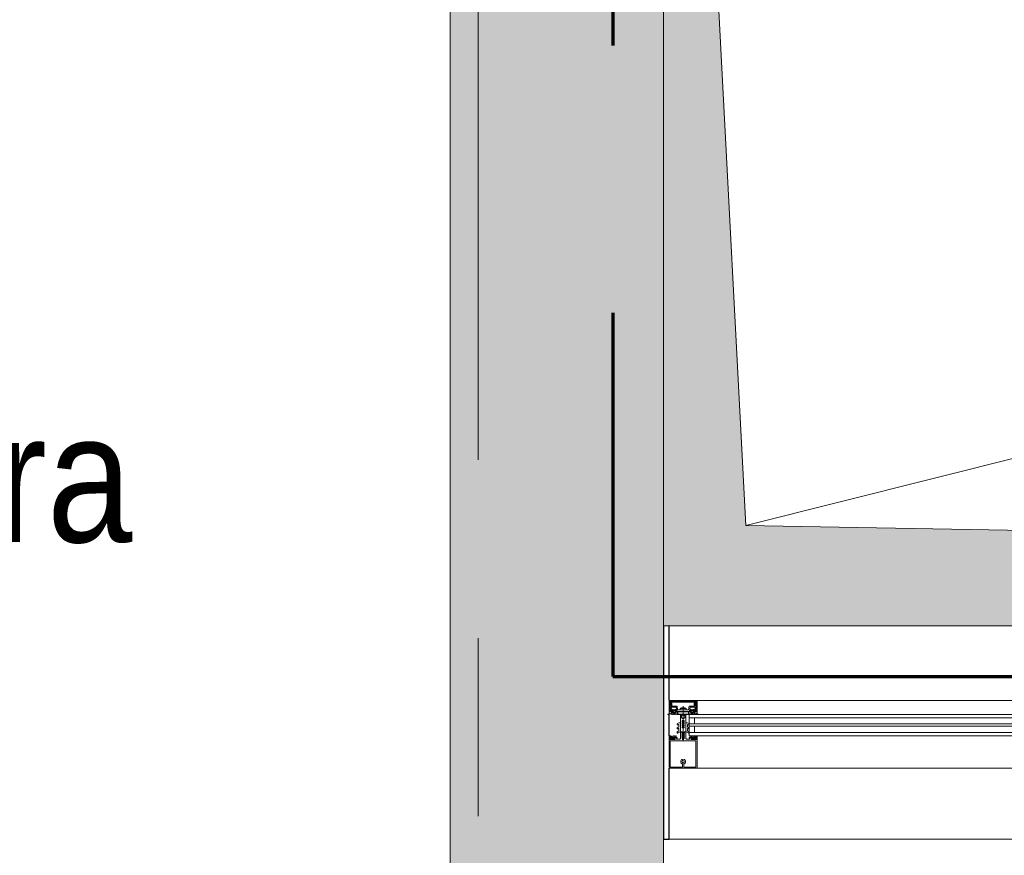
# Model space of a CAD drawing. Header units: centimetres. Extents: x -1737 to 22393, y -8842 to 3838.
# Tile 153 of 167: x 493 to 668, y 3175 to 3324. Entities that reach past the tile are written whole.
import ezdxf

# ---------------------------------------------------------------- set-up
doc = ezdxf.new("R2010")
doc.units = ezdxf.units.CM
doc.linetypes.add('Długa kreska', pattern=[142.875, 95.25, -47.625])
doc.linetypes.add('Oś', pattern=[222.25, 127, -31.75, 31.75, -31.75])
for name, color, linetype, lineweight in [('A-AREA-IDEN', 2, 'Continuous', 13), ('A-DETL', 90, 'Continuous', 9), ('A-DETL-GENF', 92, 'Continuous', 9), ('A-DETL-THIN', 151, 'Continuous', 9), ('A-GLAZ-CURT', 52, 'Continuous', 13), ('A-GLAZ-CWMG', 51, 'Continuous', 13), ('A-WALL', 113, 'Continuous', 13), ('A-WALL-PATT', 111, 'Continuous', 13), ('S-GRID', 1, 'Continuous', 13)]:
    doc.layers.add(name, color=color, linetype=linetype, lineweight=lineweight)
doc.styles.add('Arial_7', font='arial.ttf', dxfattribs={"width": 0.85, "height": 23})

# ---------------------------------------------------------------- blocks, each defined once
blk = doc.blocks.new('Rectangular Mullion - SI_CovCap-20mm_Tran-55mm-V7-3_piętro I __3_90 m_ - stan projektowany')
at = {"layer": 'A-DETL-GENF'}
for p, q in [((-2.5, 9.45), (-2.5, 7.8)), ((-2.5, 9.39), (-2.5, 4.79)), ((2.37, 9.6), (-2.35, 9.6)), ((-2.29, 9.39), (-2.29, 4.79)), ((-0.1, 8.88), (-0.1, 9.34)), ((0.1, 9.34), (0.1, 8.88)), ((2.29, 9.39), (2.29, 4.79)), ((2.5, 7.8), (2.5, 9.45)), ((2.5, 9.39), (2.5, 4.79)), ((-0.12, 8.61), (-0.12, 8.55)), ((-0.12, 8.25), (-0.12, 8.13)), ((0.12, 8.55), (0.12, 8.61)), ((0.12, 8.13), (0.12, 8.25)), ((-2.35, 3.92), (-2.48, 3.92)), ((-2.37, 3.8), (-2.47, 3.8)), ((-2.09, 4.03), (-2.31, 3.93)), ((-2.26, 4.33), (-2.14, 4.43)), ((-2.22, 4.26), (-2.26, 4.28)), ((-1.9, 3.92), (-2.05, 3.86)), ((-2.04, 4.28), (-1.72, 4.28)), ((-2.02, 4.42), (-2.01, 4.41)), ((-1.98, 4.39), (-1.78, 4.39)), ((-1.72, 4.08), (-1.94, 4.08)), ((-1.8, 3.81), (-1.84, 3.9)), ((-1.74, 4.41), (-1.74, 4.42)), ((-1.7, 3.9), (-1.74, 3.81)), ((-1.67, 4.24), (-1.67, 4.13)), ((-1.62, 4.43), (-1.5, 4.33)), ((-1.58, 3.81), (-1.62, 3.9)), ((-1.5, 4.28), (-1.54, 4.26)), ((-1.48, 3.9), (-1.52, 3.82)), ((-1.35, 3.81), (-1.4, 3.9)), ((-0.5, 4.28), (-0.5, 3.15)), ((-0.21, 3.93), (-0.19, 3.94)), ((-0.19, 3.89), (-0.21, 3.91)), ((-0.18, 3.96), (-0.18, 4.1)), ((-0.08, 4.27), (-0.05, 4.28)), ((0, -1.48), (0, 4.68)), ((0.07, 4.27), (0.05, 4.28)), ((0.17, 3.96), (0.17, 4.1)), ((0.21, 3.93), (0.18, 3.94)), ((0.18, 3.89), (0.21, 3.91)), ((0.5, 3.15), (0.5, 4.28)), ((1.35, 3.81), (1.4, 3.9)), ((1.48, 3.9), (1.52, 3.82)), ((1.62, 4.43), (1.5, 4.33)), ((1.5, 4.28), (1.54, 4.26)), ((1.58, 3.81), (1.62, 3.9)), ((1.67, 4.24), (1.67, 4.13)), ((1.7, 3.9), (1.74, 3.81)), ((2.04, 4.28), (1.72, 4.28)), ((1.72, 4.08), (1.94, 4.08)), ((1.74, 4.41), (1.74, 4.42)), ((1.98, 4.39), (1.78, 4.39)), ((1.8, 3.81), (1.84, 3.9)), ((1.9, 3.92), (2.05, 3.86)), ((2.02, 4.42), (2.01, 4.41)), ((2.09, 4.03), (2.31, 3.93)), ((2.26, 4.33), (2.14, 4.43)), ((2.22, 4.26), (2.26, 4.28)), ((2.35, 3.92), (2.48, 3.92)), ((2.37, 3.8), (2.47, 3.8)), ((-0.78, 2.94), (-1.04, 3.09)), ((-0.78, 2.21), (-1.04, 2.36)), ((-0.91, 3.3), (-0.53, 3.08)), ((-0.91, 2.57), (-0.83, 2.52)), ((-0.91, 1.85), (-0.83, 1.8)), ((-0.75, 2.57), (-0.75, 2.89)), ((-0.75, 1.84), (-0.75, 2.16)), ((-0.5, 3.04), (-0.5, 1.52)), ((-0.45, 3.1), (-0.35, 3.1)), ((0.37, 3.1), (0.45, 3.1)), ((0.5, 3.04), (0.5, 1.52)), ((0.91, 3.3), (0.52, 3.08)), ((0.75, 2.57), (0.75, 2.89)), ((0.75, 1.84), (0.75, 2.16)), ((0.77, 2.94), (1.04, 3.09)), ((0.77, 2.21), (1.04, 2.36)), ((0.91, 2.57), (0.82, 2.52)), ((0.91, 1.85), (0.82, 1.8)), ((-0.76, 1.47), (-1.04, 1.63)), ((-0.55, 1.47), (-0.74, 1.47)), ((-0.3, 0.5), (-0.3, 0.28)), ((0.3, 0.5), (0.3, 0.28)), ((0.55, 1.47), (0.74, 1.47)), ((0.76, 1.47), (1.04, 1.63)), ((-2.6, 0), (-2.69, 0)), ((-2.34, -1.03), (-2.15, -1.46)), ((-2.32, -1.59), (-2.04, -1.59)), ((-2.18, -0.02), (-2.26, -0.17)), ((-2.06, -1.25), (-2.13, -1.09)), ((-2.07, -0.1), (-2.12, -0.02)), ((-2.1, -1.49), (-1.14, -1.49)), ((-1.88, -0.42), (-2.01, -0.42)), ((-2.01, -0.48), (-1.95, -0.48)), ((-1.96, -0.02), (-2, -0.1)), ((-1.98, -0.31), (-1.95, -0.36)), ((-1.98, -0.75), (-1.9, -0.85)), ((-1.34, -1.31), (-1.96, -1.31)), ((-1.85, -0.1), (-1.9, -0.02)), ((-1.84, -0.69), (-1.84, -0.57)), ((-1.83, -0.38), (-1.83, -0.36)), ((-1.74, -0.02), (-1.79, -0.1)), ((-1.79, -0.34), (-1.77, -0.35)), ((-1.79, -0.52), (-1.76, -0.52)), ((-1.67, -0.74), (-1.79, -0.74)), ((-1.74, -0.54), (-1.64, -0.7)), ((-1.72, -0.33), (-1.72, -0.32)), ((-1.72, -0.8), (-1.48, -0.8)), ((-1.63, -0.1), (-1.68, -0.02)), ((-1.67, -0.31), (-1.65, -0.32)), ((-1.6, -0.32), (-1.6, -0.3)), ((-1.52, -0.02), (-1.57, -0.1)), ((-1.56, -0.7), (-1.46, -0.54)), ((-1.55, -0.31), (-1.54, -0.32)), ((-1.41, -0.74), (-1.53, -0.74)), ((-1.49, -0.33), (-1.48, -0.32)), ((-1.41, -0.1), (-1.46, -0.02)), ((-1.44, -0.52), (-1.41, -0.52)), ((-1.43, -0.34), (-1.42, -0.36)), ((-1.38, -0.37), (-1.37, -0.37)), ((-1.36, -0.57), (-1.36, -0.69)), ((-1.3, -0.02), (-1.35, -0.1)), ((-1.3, -0.85), (-1.22, -0.75)), ((-1.25, -0.48), (-1.18, -0.48)), ((-1.2, -0.1), (-1.24, -0.02)), ((-1.07, -0.02), (-1.12, -0.1)), ((-1.09, -1.45), (-0.98, -0.84)), ((-0.95, -0.82), (-0.03, -0.82)), ((0.41, -1.04), (-0.41, -1.04)), ((-0.22, -1.18), (0.23, -1.18)), ((0.02, -0.82), (0.95, -0.82)), ((0.98, -0.84), (1.09, -1.45)), ((1.07, -0.02), (1.12, -0.1)), ((1.14, -1.49), (2.1, -1.49)), ((1.25, -0.48), (1.18, -0.48)), ((1.2, -0.1), (1.24, -0.02)), ((1.3, -0.85), (1.22, -0.75)), ((1.3, -0.02), (1.35, -0.1)), ((1.96, -1.31), (1.34, -1.31)), ((1.36, -0.57), (1.36, -0.69)), ((1.38, -0.37), (1.37, -0.37)), ((1.41, -0.1), (1.46, -0.02)), ((1.44, -0.52), (1.41, -0.52)), ((1.41, -0.74), (1.53, -0.74)), ((1.43, -0.34), (1.42, -0.36)), ((1.56, -0.7), (1.46, -0.54)), ((1.49, -0.33), (1.48, -0.32)), ((1.72, -0.8), (1.48, -0.8)), ((1.52, -0.02), (1.57, -0.1)), ((1.55, -0.31), (1.54, -0.32)), ((1.6, -0.32), (1.6, -0.3)), ((1.63, -0.1), (1.68, -0.02)), ((1.74, -0.54), (1.64, -0.7)), ((1.67, -0.31), (1.65, -0.32)), ((1.67, -0.74), (1.79, -0.74)), ((1.72, -0.33), (1.72, -0.32)), ((1.74, -0.02), (1.79, -0.1)), ((1.79, -0.52), (1.76, -0.52)), ((1.79, -0.34), (1.77, -0.35)), ((1.83, -0.38), (1.83, -0.36)), ((1.84, -0.69), (1.84, -0.57)), ((1.85, -0.1), (1.9, -0.02)), ((1.88, -0.42), (2.01, -0.42)), ((1.98, -0.75), (1.9, -0.85)), ((1.98, -0.31), (1.95, -0.36)), ((2.01, -0.48), (1.95, -0.48)), ((1.96, -0.02), (2, -0.1)), ((2.04, -1.59), (2.32, -1.59)), ((2.13, -1.09), (2.06, -1.25)), ((2.07, -0.1), (2.12, -0.02)), ((2.15, -1.46), (2.34, -1.03)), ((2.18, -0.02), (2.26, -0.17)), ((2.6, 0), (2.69, 0)), ((2.35, -2.5), (-2.35, -2.5)), ((2.13, -2.19), (-2.14, -2.19)), ((-2.13, -2.34), (2.12, -2.34))]:
    blk.add_line(p, q, dxfattribs=at)
at = {"layer": 'A-DETL-GENF', "flags": 128}
for points in [[(-0.15, 9.39), (-2.29, 9.39), (-2.29, 7.8)], [(2.29, 7.8), (2.29, 9.39), (0.15, 9.39)], [(-2.5, 4.9), (-2.5, 4.1), (-2.31, 4.1), (-2.23, 4.18), (-2.23, 4.24), (-2.35, 4.24), (-2.35, 4.47), (-1.91, 4.47)], [(-2.5, 3.94), (-2.5, 4.08), (-2.3, 4.08), (-2.25, 4.07)], [(-2.29, 4.9), (-2.29, 4.7), (2.29, 4.7), (2.29, 4.9)], [(-1.86, 4.47), (-1.41, 4.47), (-1.41, 4.24), (-1.53, 4.24), (-1.53, 4.18), (-1.45, 4.1), (-1.09, 4.1), (-1.09, 4.22), (-1.21, 4.22), (-1.21, 4.43), (-0.65, 4.43)], [(-1.51, 4.07), (-1.46, 4.08), (-1.26, 4.08), (-1.26, 3.89), (-1.3, 3.81)], [(-0.2, 0.11), (-0.2, 0), (-0.5, 0), (-0.5, 3.07), (-0.18, 3.07), (-0.18, 3.88)], [(-0.26, 0.58), (0, 0.8), (0, 1.1), (-0.2, 1.1), (-0.2, 1.3), (-0.1, 1.3), (-0.1, 1.46), (-0.2, 1.46), (-0.2, 1.66), (0, 1.66), (0, 1.83), (-0.2, 1.83), (-0.2, 2.03), (-0.1, 2.03), (-0.1, 2.2), (-0.2, 2.2), (-0.2, 2.4), (0, 2.4), (0, 4.3), (0, 2.4), (0.2, 2.4), (0.2, 2.2), (0.1, 2.2), (0.1, 2.03), (0.2, 2.03), (0.2, 1.83), (0, 1.83), (0, 1.66), (0.2, 1.66), (0.2, 1.46), (0.1, 1.46), (0.1, 1.3), (0.2, 1.3), (0.2, 1.1), (0, 1.1), (0, 0.8), (0.26, 0.58)], [(-0.25, 3.2), (-0.25, 3.29), (-0.2, 3.32), (-0.2, 3.44), (-0.25, 3.47), (-0.2, 3.5), (-0.2, 3.62), (-0.25, 3.65), (-0.2, 3.68), (-0.2, 3.8), (-0.25, 3.83), (-0.2, 3.86), (-0.2, 3.98), (-0.25, 4.01), (-0.2, 4.04), (-0.2, 4.16), (-0.25, 4.19), (-0.2, 4.22), (-0.2, 4.25), (-0.09, 4.45)], [(0.09, 4.45), (0.2, 4.25), (0.2, 4.13), (0.25, 4.1), (0.2, 4.07), (0.2, 3.95), (0.25, 3.92), (0.2, 3.89), (0.2, 3.77), (0.25, 3.74), (0.2, 3.71), (0.2, 3.59), (0.25, 3.56), (0.2, 3.53), (0.2, 3.41), (0.25, 3.38), (0.2, 3.35), (0.2, 3.23), (0.25, 3.2)], [(0.2, 0.11), (0.2, 0), (0.5, 0), (0.5, 3.07), (0.17, 3.07), (0.17, 3.88)], [(0.65, 4.43), (1.21, 4.43), (1.21, 4.22), (1.09, 4.22), (1.09, 4.1), (1.45, 4.1), (1.53, 4.18), (1.53, 4.24), (1.41, 4.24), (1.41, 4.47), (1.85, 4.47)], [(1.51, 4.07), (1.46, 4.08), (1.26, 4.08), (1.26, 3.89), (1.3, 3.81)], [(1.9, 4.47), (2.35, 4.47), (2.35, 4.24), (2.23, 4.24), (2.23, 4.18), (2.31, 4.1), (2.5, 4.1), (2.5, 4.9)], [(2.5, 3.94), (2.5, 4.08), (2.3, 4.08), (2.25, 4.07)], [(-2.5, -2.35), (-2.5, -0.5), (-2.39, -0.5), (-2.27, -0.86)], [(-2.48, -0.21), (-2.48, -0.48), (-2.07, -0.48)], [(-2.34, -1), (-2.34, -1.11), (-2.37, -1.22), (-2.37, -1.54)], [(-1.99, -1.64), (-1.99, -1.99), (-2.12, -1.99), (-2.12, -1.72), (-2.37, -1.72), (-2.37, -2.35), (2.37, -2.35), (2.37, -1.72), (2.12, -1.72), (2.12, -1.99), (1.99, -1.99), (1.99, -1.64)], [(-2.06, -0.93), (-2.14, -0.64), (-1.95, -0.64), (-1.95, -0.58), (-2.03, -0.5), (-2.35, -0.5), (-2.25, -0.87)], [(-1.92, -0.67), (-1.92, -0.68), (-1.97, -0.71)], [(-1.2, -0.42), (-1.32, -0.42), (-1.32, -0.39), (-1.19, -0.41)], [(-1.23, -0.71), (-1.28, -0.68), (-1.28, -0.67)], [(1.24, -1.23), (1.14, -0.64), (1.25, -0.64), (1.25, -0.58), (1.17, -0.5), (-1.17, -0.5), (-1.25, -0.58), (-1.25, -0.64), (-1.14, -0.64), (-1.24, -1.23)], [(-1.12, -0.48), (-0.98, -0.48), (-0.98, -0.09), (-1.02, -0.02)], [(0.52, -0.97), (0.54, -0.82), (-0.54, -0.82), (-0.52, -0.97)], [(1.12, -0.48), (0.98, -0.48), (0.98, -0.09), (1.02, -0.02)], [(1.2, -0.42), (1.32, -0.42), (1.32, -0.39), (1.19, -0.41)], [(1.23, -0.71), (1.28, -0.68), (1.28, -0.67)], [(1.92, -0.67), (1.92, -0.68), (1.97, -0.71)], [(2.25, -0.87), (2.35, -0.5), (2.03, -0.5), (1.95, -0.58), (1.95, -0.64), (2.14, -0.64), (2.06, -0.93)], [(2.48, -0.21), (2.48, -0.48), (2.07, -0.48)], [(2.27, -0.86), (2.39, -0.5), (2.5, -0.5), (2.5, -2.35)], [(2.37, -1.54), (2.37, -1.22), (2.34, -1.11), (2.34, -1)], [(-2.18, -2.14), (-2.18, -1.78), (-2.32, -1.78), (-2.32, -2.14)], [(2.33, -2.14), (2.33, -1.78), (2.19, -1.78), (2.19, -2.14)]]:
    blk.add_lwpolyline(points, dxfattribs=at)
for points in [[(0.97, 0), (-0.97, 0), (-0.97, -0.04), (0.97, -0.04)], [(0.97, -0.04), (-0.97, -0.04), (-0.97, -0.49), (0.97, -0.49)]]:
    blk.add_lwpolyline(points, close=True, dxfattribs=at)
at = {"layer": 'A-DETL-GENF'}
for centre, radius, start, end in [((-2.35, 9.45), 0.15, 90.0003, 179.9997), ((0, 8.4), 0.45, 107.4982, 231.0552), ((-0.15, 9.34), 0.05, 0.0077, 89.9923), ((-0.15, 8.88), 0.05, 287.4982, 0), ((0.15, 9.34), 0.05, 89.9791, 180.0209), ((0.15, 8.88), 0.05, 180, 252.583), ((0, 8.4), 0.45, 308.9448, 72.583), ((2.35, 9.45), 0.15, 0.1055, 83.878), ((-0.22, 8.13), 0.1, 231.0552, 0), ((0, 8.4), 0.21, 143.7768, 216.2232), ((-0.15, 8.55), 0.03, 229.6807, 0), ((-0.15, 8.25), 0.03, 0, 130.3193), ((0, 8.4), 0.24, 60, 120), ((0.15, 8.55), 0.03, 180, 310.3193), ((0.15, 8.25), 0.03, 49.6807, 180), ((0.22, 8.13), 0.1, 180, 308.9448), ((0, 8.4), 0.21, 323.7768, 36.2232), ((-2.48, 3.94), 0.02, 180.0007, 269.9993), ((-2.43, 3.83), 0.059, 88.5974, 194.6036), ((-2.47, 3.82), 0.02, 194.6036, 270), ((-2.43, 4.82), 0.933, 269.587, 293.0035), ((-2.4, 4.8), 0.997, 271.4989, 290.69), ((-2.35, 4.02), 0.1, 270.0001, 294), ((-2.24, 4.3), 0.03, 128.5798, 239.9915), ((-2.24, 4.1), 0.03, 255.4027, 14.3746), ((-2.23, 4.24), 0.02, 346.6587, 60.0171), ((-1.94, 4.17), 0.277, 166.6587, 194.3746), ((-2.08, 4.37), 0.08, 38.8475, 129.685), ((-2.04, 4.23), 0.0496, 92.7559, 159.6878), ((-1.94, 4.23), 0.148, 172.4164, 270.2404), ((-2.07, 3.99), 0.0337, 293.0035, 114), ((-1.98, 4.44), 0.05, 218.8475, 270), ((-1.88, 4.46), 0.0255, 12.35, 167.65), ((-1.89, 3.87), 0.05, 30.069, 110.536), ((-1.77, 3.83), 0.03, 210.0871, 329.9129), ((-1.78, 4.44), 0.05, 270, 321.1528), ((-1.67, 4.37), 0.08, 50.315, 141.1528), ((-1.72, 4.23), 0.0499, 9.2263, 86.9893), ((-1.72, 4.13), 0.0502, 273.3323, 359.7322), ((-1.66, 3.88), 0.0402, 27.7922, 152.3701), ((-1.55, 3.83), 0.0299, 210.122, 335.064), ((-1.53, 4.24), 0.02, 119.9847, 193.341), ((-1.82, 4.17), 0.277, 345.6254, 13.341), ((-1.52, 4.1), 0.03, 165.6254, 284.5942), ((-1.52, 4.3), 0.03, 300.0085, 51.4202), ((-1.44, 3.88), 0.0414, 28.176, 151.824), ((-1.33, 3.83), 0.0301, 210.1258, 329.8742), ((-0.65, 4.28), 0.15, 359.9706, 90.0294), ((-0.21, 3.92), 0.01, 120.0303, 239.9802), ((-0.2, 3.96), 0.02, 300.0303, 360), ((-0.2, 3.88), 0.02, 360, 59.9802), ((0.02, 4.1), 0.2, 120, 180), ((0, 4.4), 0.1, 28.7984, 151.2016), ((0, 4.2), 0.1, 90, 120), ((0, 4.2), 0.1, 60, 90), ((-0.03, 4.1), 0.2, 360, 60), ((0.19, 3.96), 0.02, 180, 239.9697), ((0.19, 3.88), 0.02, 120.0198, 180), ((0.2, 3.92), 0.01, 300.0198, 59.9697), ((0.65, 4.28), 0.15, 89.9706, 180.0294), ((1.33, 3.83), 0.0301, 210.1258, 329.8742), ((1.44, 3.88), 0.0414, 28.176, 151.824), ((1.52, 4.3), 0.03, 128.5798, 239.9915), ((1.52, 4.1), 0.03, 255.4058, 14.3746), ((1.55, 3.83), 0.0299, 204.936, 329.878), ((1.53, 4.24), 0.02, 346.659, 60.0153), ((1.82, 4.17), 0.277, 166.659, 194.3746), ((1.67, 4.37), 0.08, 38.8472, 129.685), ((1.66, 3.88), 0.0402, 27.6299, 152.2078), ((1.72, 4.23), 0.0499, 93.0107, 170.7737), ((1.72, 4.13), 0.0502, 180.2678, 266.6677), ((1.78, 4.44), 0.05, 218.8472, 270), ((1.77, 3.83), 0.03, 210.0871, 329.9129), ((1.89, 3.87), 0.05, 69.464, 149.931), ((1.88, 4.46), 0.0255, 12.35, 167.65), ((1.94, 4.23), 0.148, 269.7596, 7.5836), ((1.98, 4.44), 0.05, 270, 321.1525), ((2.08, 4.37), 0.08, 50.315, 141.1525), ((2.04, 4.23), 0.0496, 20.3122, 87.2441), ((2.07, 3.99), 0.0337, 66, 246.9965), ((2.4, 4.8), 0.997, 249.31, 268.5011), ((2.43, 4.82), 0.933, 246.9965, 270.413), ((2.23, 4.24), 0.02, 119.9829, 193.3413), ((1.94, 4.17), 0.277, 345.6254, 13.3413), ((2.24, 4.1), 0.03, 165.6254, 284.5973), ((2.24, 4.3), 0.03, 300.0085, 51.4202), ((2.35, 4.02), 0.1, 246, 269.9999), ((2.43, 3.83), 0.059, 345.3964, 91.4026), ((2.47, 3.82), 0.02, 270, 345.3964), ((2.48, 3.94), 0.02, 270.0007, 359.9993), ((-0.98, 3.2), 0.125, 60, 240), ((-0.98, 2.47), 0.125, 60, 240), ((-0.98, 1.74), 0.125, 60, 240), ((-0.8, 2.57), 0.05, 240, 360), ((-0.8, 1.84), 0.05, 240, 360), ((-0.8, 2.89), 0.05, 360, 60), ((-0.8, 2.16), 0.05, 360, 60), ((-0.55, 3.04), 0.05, 360, 60), ((-0.45, 3.15), 0.05, 179.9899, 270.0101), ((-0.35, 3.2), 0.0999, 269.9704, 0.0296), ((0.37, 3.23), 0.126, 191.5693, 265.5931), ((0.45, 3.15), 0.05, 270.9313, 359.9852), ((0.55, 3.04), 0.05, 120, 180), ((0.8, 2.89), 0.05, 120, 180), ((0.8, 2.57), 0.05, 180, 300), ((0.8, 2.16), 0.05, 120, 180), ((0.8, 1.84), 0.05, 180, 300), ((0.97, 3.2), 0.125, 300, 120), ((0.97, 2.47), 0.125, 300, 120), ((0.97, 1.74), 0.125, 300, 120), ((-0.74, 1.52), 0.05, 240, 270), ((-0.55, 1.52), 0.05, 270, 360), ((-0.2, 0.5), 0.1, 130, 180), ((-0.2, 0.28), 0.1, 180, 240), ((-0.3, 0.11), 0.1, 360, 60), ((0.3, 0.11), 0.1, 120, 180), ((0.2, 0.28), 0.1, 300, 360), ((0.2, 0.5), 0.1, 0, 50), ((0.55, 1.52), 0.05, 180, 270), ((0.74, 1.52), 0.05, 270, 300), ((-2.69, -0.03), 0.03, 89.9022, 261.6433), ((-2.73, -0.34), 0.286, 27.5921, 81.6433), ((-2.6, -0.2), 0.2, 80.4545, 89.9022), ((-2.61, -0.29), 0.291, 25.3637, 80.4545), ((-2.32, -1.54), 0.0512, 180.5709, 268.6482), ((-2.31, -0.14), 0.05, 205.3637, 330.1649), ((-2.29, -1.01), 0.06, 98.4417, 205), ((-2.27, -1), 0.07, 120.0064, 180), ((-2.34, -0.88), 0.07, 300.0064, 18), ((-2.31, -0.89), 0.06, 278.4417, 15), ((-2.15, -0.03), 0.03, 30.7154, 150.1649), ((-2.1, -1.44), 0.05, 205, 270), ((-2.08, -1.06), 0.06, 108.8192, 205), ((-2.12, -0.95), 0.06, 288.8192, 15), ((-2.04, -0.08), 0.0417, 215.132, 324.868), ((-2.01, -0.35), 0.065, 90, 270), ((-2.04, -0.48), 0.03, 0, 180), ((-1.96, -1.21), 0.1, 205, 270), ((-2.04, -1.64), 0.05, 0, 90.0001), ((-2.01, -0.33), 0.04, 29.9937, 90), ((-1.95, -0.73), 0.03, 120.0049, 219.9897), ((-1.93, -0.03), 0.03, 30.5887, 149.5346), ((-1.86, -0.31), 0.1, 210.0023, 269.1728), ((-1.95, -0.51), 0.03, 0.0185, 89.0948), ((-1.62, -0.59), 0.314, 165.4979, 194.5021), ((-1.84, -0.8), 0.08, 219.9967, 337.3844), ((-1.88, -0.37), 0.05, 270, 305.0779), ((-1.86, -0.37), 0.0339, 269.1783, 356.9975), ((-1.82, -0.08), 0.0415, 215.012, 324.988), ((-1.6, -0.77), 0.44, 54.1588, 125.0779), ((-1.79, -0.57), 0.05, 89.9897, 180.0103), ((-1.79, -0.69), 0.05, 179.9899, 270.0101), ((-1.8, -0.36), 0.0272, 60.011, 176.9853), ((-1.75, -0.32), 0.0316, 240.007, 341.9967), ((-1.76, -0.55), 0.03, 29.9936, 90.0121), ((-1.72, -0.85), 0.05, 90.0003, 157.3776), ((-1.71, -0.03), 0.03, 30.1448, 149.5346), ((-1.69, -0.33), 0.03, 45.0005, 162.0009), ((-1.67, -0.71), 0.03, 269.9936, 30.0024), ((-1.63, -0.3), 0.0316, 224.991, 327.0104), ((-1.6, -0.08), 0.043, 217.8436, 323.8234), ((-1.57, -0.32), 0.03, 30.0003, 146.9985), ((-1.53, -0.71), 0.03, 150.0027, 270.0013), ((-1.51, -0.31), 0.0316, 210.0026, 311.9974), ((-1.49, -0.03), 0.03, 30.3449, 149.5346), ((-1.46, -0.34), 0.03, 14.9955, 132.0028), ((-1.48, -0.85), 0.05, 22.6209, 90.0012), ((-1.44, -0.55), 0.03, 89.9893, 150.005), ((-1.36, -0.8), 0.08, 202.6228, 319.9969), ((-1.39, -0.35), 0.03, 195.0015, 296.9968), ((-1.38, -0.08), 0.0419, 215.4665, 324.6999), ((-1.41, -0.57), 0.05, 0.009, 89.991), ((-1.41, -0.69), 0.05, 270.0092, 359.9908), ((-1.35, -0.39), 0.03, 0.0112, 116.991), ((-1.32, -0.39), 0.03, 234.1588, 270), ((-1.34, -1.21), 0.1, 270, 350), ((-1.27, -0.03), 0.03, 30.3446, 149.7685), ((-1.25, -0.51), 0.03, 90, 193.1975), ((-1.58, -0.59), 0.314, 345.517, 13.1975), ((-1.24, -0.73), 0.03, 319.9887, 60.0017), ((-1.16, -0.08), 0.0416, 206.9541, 331.568), ((-1.2, -0.45), 0.033, 305.0901, 90), ((-1.19, -0.46), 0.05, 7.1737, 90.0088), ((-1.12, -0.45), 0.03, 187.1885, 269.997), ((-1.14, -1.44), 0.05, 270, 350), ((-1.05, -0.03), 0.03, 29.7965, 150.132), ((-0.95, -0.85), 0.03, 90, 170), ((-0.31, -0.92), 0.22, 193.9707, 242.728), ((0, -0.29), 0.921, 243.7078, 255.8284), ((0, -0.82), 0.0256, 12.6804, 167.3196), ((0, -0.29), 0.92, 284.1683, 296.293), ((0.31, -0.92), 0.22, 297.2746, 346.0268), ((0.95, -0.85), 0.03, 10, 90), ((1.05, -0.03), 0.03, 29.868, 150.2035), ((1.14, -1.44), 0.05, 190, 270), ((1.16, -0.08), 0.0416, 208.432, 333.0459), ((1.12, -0.45), 0.03, 270.003, 352.8115), ((1.19, -0.46), 0.05, 89.9912, 172.8263), ((1.2, -0.45), 0.033, 90, 234.9099), ((1.24, -0.73), 0.03, 119.9983, 220.0113), ((1.27, -0.03), 0.03, 30.2315, 149.6554), ((1.34, -1.21), 0.1, 190, 270), ((1.25, -0.51), 0.03, 346.8025, 90), ((1.58, -0.59), 0.314, 166.8025, 194.483), ((1.36, -0.8), 0.08, 220.0031, 337.3772), ((1.35, -0.39), 0.03, 63.009, 179.9888), ((1.32, -0.39), 0.03, 270, 305.8412), ((1.6, -0.77), 0.44, 54.9221, 125.8412), ((1.38, -0.08), 0.0419, 215.3001, 324.5335), ((1.41, -0.57), 0.05, 90.009, 179.991), ((1.41, -0.69), 0.05, 180.0092, 269.9908), ((1.39, -0.35), 0.03, 243.0032, 344.9985), ((1.46, -0.34), 0.03, 47.9972, 165.0045), ((1.44, -0.55), 0.03, 29.995, 90.0107), ((1.48, -0.85), 0.05, 89.9988, 157.3791), ((1.49, -0.03), 0.03, 30.4654, 149.6551), ((1.51, -0.31), 0.0316, 228.0026, 329.9974), ((1.53, -0.71), 0.03, 269.9987, 29.9973), ((1.57, -0.32), 0.03, 33.0015, 149.9997), ((1.6, -0.08), 0.043, 216.1766, 322.1564), ((1.63, -0.3), 0.0316, 212.9896, 315.009), ((1.67, -0.71), 0.03, 149.9976, 270.0064), ((1.69, -0.33), 0.03, 17.9991, 134.9995), ((1.71, -0.03), 0.03, 30.4654, 149.8552), ((1.75, -0.32), 0.0316, 198.0033, 299.993), ((1.72, -0.85), 0.05, 22.6224, 89.9997), ((1.76, -0.55), 0.03, 89.9879, 150.0064), ((1.84, -0.8), 0.08, 202.6156, 320.0033), ((1.82, -0.08), 0.0415, 215.012, 324.988), ((1.8, -0.36), 0.0272, 3.0147, 119.989), ((1.79, -0.57), 0.05, 359.9897, 90.0103), ((1.79, -0.69), 0.05, 269.9899, 0.0101), ((1.86, -0.37), 0.0339, 183.0025, 270.8217), ((1.88, -0.37), 0.05, 234.9221, 270), ((1.86, -0.31), 0.1, 270.8272, 329.9977), ((1.93, -0.03), 0.03, 30.4654, 149.4113), ((1.95, -0.51), 0.03, 90.9052, 179.9815), ((1.62, -0.59), 0.314, 345.4979, 14.5021), ((1.96, -1.21), 0.1, 270, 335), ((1.95, -0.73), 0.03, 320.0103, 59.9951), ((2.01, -0.33), 0.04, 90, 150.0063), ((2.04, -1.64), 0.05, 89.9981, 180.0017), ((2.04, -0.08), 0.0417, 215.132, 324.868), ((2.01, -0.35), 0.065, 270, 90), ((2.04, -0.48), 0.03, 0, 180), ((2.12, -0.95), 0.06, 165, 251.1808), ((2.08, -1.06), 0.06, 335, 71.1808), ((2.1, -1.44), 0.05, 270, 335), ((2.15, -0.03), 0.03, 29.8351, 149.2846), ((2.31, -0.89), 0.06, 165, 261.5583), ((2.31, -0.14), 0.05, 209.8351, 334.6363), ((2.34, -0.88), 0.07, 162, 239.9983), ((2.27, -1), 0.07, 0, 59.9983), ((2.29, -1.01), 0.06, 335, 81.5583), ((2.32, -1.54), 0.0498, 269.8262, 0.1735), ((2.61, -0.29), 0.291, 99.5455, 154.6363), ((2.73, -0.34), 0.286, 98.3567, 152.4079), ((2.6, -0.2), 0.2, 90.0978, 99.5455), ((2.69, -0.03), 0.03, 278.3567, 90.0978), ((-2.35, -2.35), 0.15, 179.9938, 270.0062), ((-2.13, -2.14), 0.2, 179.9718, 270.0352), ((-2.14, -2.14), 0.0499, 179.8796, 270.0225), ((2.12, -2.14), 0.2, 270.0295, 359.9723), ((2.13, -2.14), 0.0501, 270.0875, 359.9336), ((2.35, -2.35), 0.15, 270.0494, 359.9506)]:
    blk.add_arc(centre, radius, start, end, dxfattribs=at)
blk = doc.blocks.new('Schueco_FWS-Glazing - SI_38mm_TripGlz-2507996-3_piętro I __3_90 m_ - stan projektowany')
at = {"layer": 'A-GLAZ-CURT', "lineweight": 9}
for p, q in [((-72.4, 3.8), (72.4, 3.8)), ((-72.4, 0), (-72.4, 3.8)), ((72.4, 3.8), (72.4, 0)), ((72.4, 0), (-72.4, 0))]:
    blk.add_line(p, q, dxfattribs=at)
at = {"layer": 'A-GLAZ-CURT'}
for p, q in [((-72.4, 3.2), (72.4, 3.2)), ((-72.4, 2.1), (72.4, 2.1)), ((-71.5, 2.1), (-71.5, 3.2)), ((71.5, 2.1), (71.5, 3.2)), ((-72.4, 1.7), (72.4, 1.7)), ((-72.4, 0.6), (72.4, 0.6)), ((-71.5, 0.6), (-71.5, 1.7)), ((71.5, 0.6), (71.5, 1.7))]:
    blk.add_line(p, q, dxfattribs=at)
blk = doc.blocks.new('Rectangular Mullion - Schueco_FWS-50-SI_Tran_CovCap-20mm_Tran-55mm-2507772-3_piętro I __3_90 m_ - stan projektowany')
at = {"layer": 'A-GLAZ-CWMG', "lineweight": 9}
for p, q in [((613.38, 3202.56), (755.38, 3202.56)), ((613.38, 3200.07), (755.38, 3200.07)), ((755.38, 3190.46), (613.38, 3190.46))]:
    blk.add_line(p, q, dxfattribs=at)

msp = doc.modelspace()

# ---------------------------------------------------------------- hatches: boundary and pattern name
at = {"layer": 'A-DETL-GENF'}
msp.add_hatch(color=7, dxfattribs=at).paths.add_polyline_path([(1261.75, 3215.83), (1641.38, 3215.83), (622.03, 3233.71), (607.38, 3511.33), (607.38, 3215.83), (1234.38, 3215.83)], flags=0)
at = {"layer": 'A-WALL-PATT'}
msp.add_hatch(color=9, dxfattribs=at).paths.add_polyline_path([(607.38, 3040.83), (607.38, 3511.33), (569.38, 3511.33), (569.38, 3040.83), (584.53, 3040.83)], flags=0)

# ---------------------------------------------------------------- linework, layer by layer
at = {"layer": 'A-DETL', "linetype": 'Długa kreska', "lineweight": 70}
for p, q in [((598.38, 3557.33), (598.38, 3206.83)), ((598.38, 3206.83), (1658.38, 3206.83))]:
    msp.add_line(p, q, dxfattribs=at)
at = {"layer": 'A-DETL-THIN'}
for p, q in [((607.38, 3513.33), (607.38, 3215.83)), ((622.03, 3233.71), (607.38, 3513.33)), ((1734.94, 3513.33), (622.03, 3233.71)), ((1641.38, 3215.83), (622.03, 3233.71)), ((607.38, 3215.83), (1641.38, 3215.83))]:
    msp.add_line(p, q, dxfattribs=at)
at = {"layer": 'A-WALL', "lineweight": 9}
for p, q in [((569.38, 3515.83), (569.38, 3065.83)), ((607.38, 3040.83), (607.38, 3177.83))]:
    msp.add_line(p, q, dxfattribs=at)
at = {"layer": 'A-WALL', "color": 250, "lineweight": 25}
for p, q in [((607.38, 3215.83), (607.38, 3177.83)), ((608.38, 3202.56), (608.38, 3215.83)), ((608.38, 3196.26), (608.38, 3200.06)), ((608.38, 3177.83), (608.38, 3190.46)), ((607.38, 3177.83), (608.38, 3177.83))]:
    msp.add_line(p, q, dxfattribs=at)
at = {"layer": 'A-WALL'}
msp.add_line((1167.38, 3177.83), (608.38, 3177.83), dxfattribs=at)
at = {"layer": 'S-GRID', "linetype": 'Oś'}
msp.add_line((574.38, 3816.92), (574.38, 2843.33), dxfattribs=at)

# ---------------------------------------------------------------- block references
at = {"layer": 'A-GLAZ-CURT', "lineweight": 9, "rotation": 180}
msp.add_blockref('Schueco_FWS-Glazing - SI_38mm_TripGlz-2507996-3_piętro I __3_90 m_ - stan projektowany', (684.38, 3200.06), dxfattribs=at)
at = {"layer": 'A-GLAZ-CWMG', "lineweight": 9, "rotation": 180}
msp.add_blockref('Rectangular Mullion - SI_CovCap-20mm_Tran-55mm-V7-3_piętro I __3_90 m_ - stan projektowany', (610.88, 3200.06), dxfattribs=at)
at = {"layer": 'A-GLAZ-CWMG', "lineweight": 9}
msp.add_blockref('Rectangular Mullion - Schueco_FWS-50-SI_Tran_CovCap-20mm_Tran-55mm-2507772-3_piętro I __3_90 m_ - stan projektowany', (0, 0), dxfattribs=at)

# ---------------------------------------------------------------- texts
at = {"layer": 'A-AREA-IDEN', "color": 0, "insert": (353.32, 3223.81), "char_height": 23, "width": 158.525, "attachment_point": 7, "line_spacing_factor": 0.936439, "style": 'Arial_7'}
msp.add_mtext('\\pxt3.69565,7.3913,11.08696,14.78261,18.47826,22.17391,25.86957,29.56522,33.26087,36.95652,40.65217,44.34783,48.04348,51.73913,55.43478,59.13043,62.82609,66.52174,70.21739,73.91304,77.6087,81.30435,85,88.69565,92.3913,96.08696,99.78261,103.47826,107.17391,110.86957,114.56522,118.26087;{Pom.\\Pbiurowe\\Pkoordynatora}', dxfattribs=at)

doc.saveas('drawing.dxf')
